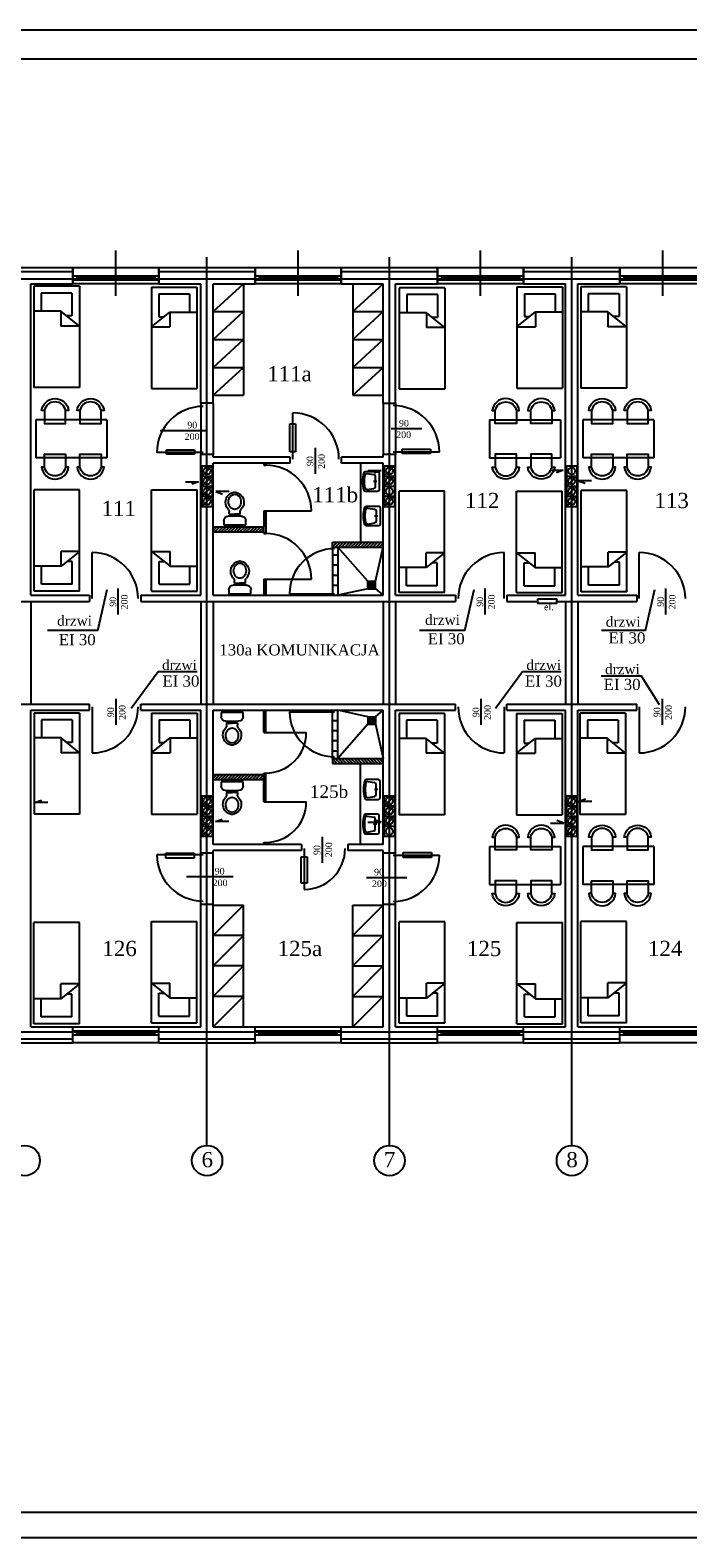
# Model space of a CAD drawing. Extents: x -4334 to 40851, y -15274 to 9778.
# Tile 3 of 15: x 35115 to 36413, y 3455 to 6432. Entities that reach past the tile are written whole.
import ezdxf

# ---------------------------------------------------------------- set-up
doc = ezdxf.new("R2010")
doc.units = 0
doc.header["$LTSCALE"] = 100
doc.header["$MEASUREMENT"] = 0
doc.linetypes.add('ACAD_ISO02W100', pattern=[15, 12, -3])
doc.linetypes.add('ACAD_ISO04W100', pattern=[30.5, 24, -3, 0.5, -3])
doc.layers.get('0').update_dxf_attribs({"color": 251, "linetype": 'CONTINUOUS'})
for name, color, linetype in [('CIENKIE', 251, 'CONTINUOUS'), ('NAPIS', 251, 'CONTINUOUS'), ('OSIE', 251, 'ACAD_ISO04W100'), ('PRZERYW', 251, 'ACAD_ISO02W100'), ('SCIANY', 251, 'CONTINUOUS'), ('urzadzenia', 251, 'CONTINUOUS'), ('URZĄDZENIA', 251, 'CONTINUOUS')]:
    doc.layers.add(name, color=color, linetype=linetype)
doc.styles.add('NEWROMAN', font='TIMES.TTF')

# ---------------------------------------------------------------- blocks, each defined once
blk = doc.blocks.new('R053')
for p, q in [((0, 0.608), (0, 0)), ((0.917, 0.692), (0.083, 0.692)), ((0.095, 0.075), (0.149, 0.421)), ((0.769, 0.492), (0.231, 0.492)), ((0.5, 0.575), (0.5, 0.408)), ((0.905, 0.075), (0.851, 0.421)), ((1, 0), (1, 0.608))]:
    blk.add_line(p, q)
for centre, radius, start, end in [((0.083, 0.608), 0.0833, 90, 180), ((0.083, 0), 0.0833, 180, 254.04705), ((0.177, 0.062), 0.0833, 171.19534, 256.97978), ((0.231, 0.408), 0.0833, 90, 171.19534), ((0.769, 0.408), 0.0833, 8.80466, 90), ((0.823, 0.062), 0.0833, 283.02022, 8.80466), ((0.917, 0.608), 0.0833, 0, 90), ((0.5, 1.458), 1.599, 254.04705, 285.95295), ((0.5, 1.458), 1.516, 256.97978, 283.02022), ((0.917, 0), 0.0833, 285.95295, 0)]:
    blk.add_arc(centre, radius, start, end)
blk = doc.blocks.new('R056')
for p, q in [((-0.332, 0.998), (0.335, 0.998)), ((-0.332, 0.865), (-0.332, 0.998)), ((0.335, 0.998), (0.335, 0.865)), ((0.201, 0.732), (-0.199, 0.732)), ((-0.165, 0.67), (0.001, 0.67)), ((-0.165, 0.67), (-0.165, 0.607)), ((0.168, 0.67), (0.001, 0.67)), ((0.168, 0.67), (0.168, 0.607))]:
    blk.add_line(p, q)
blk.add_lwpolyline([(0.001, 0.067, 0.117514), (0.071, 0.083, 0.104443), (0.135, 0.134, 0.090071), (0.175, 0.207, 0.08201), (0.19, 0.297, 0.08201), (0.175, 0.387, 0.090071), (0.135, 0.459, 0.104443), (0.071, 0.51, 0.117514), (0.001, 0.527, 0.117514), (-0.069, 0.51, 0.104443), (-0.132, 0.459, 0.090071), (-0.172, 0.387, 0.08201), (-0.187, 0.297, 0.08201), (-0.172, 0.207, 0.090071), (-0.132, 0.134, 0.104443), (-0.069, 0.083, 0.117514)], format="xyb", close=True)
for centre, radius, start, end in [((-0.199, 0.865), 0.133, 180, 270), ((0.038, 0.311), 0.315, 138.639, 258.4219), ((-0.299, 0.607), 0.133, 318.639, 0), ((-0.035, 0.311), 0.315, 281.5781, 41.361), ((0.301, 0.607), 0.133, 180, 221.361), ((0.201, 0.865), 0.133, 270, 0), ((0.001, 0.133), 0.133, 258.4219, 281.5781)]:
    blk.add_arc(centre, radius, start, end)

msp = doc.modelspace()

# ---------------------------------------------------------------- hatches: boundary and pattern name
at = {"layer": 'urzadzenia', "ltscale": 3}
h = msp.add_hatch(dxfattribs=at)
h.set_pattern_fill('ANSI31', color=256, scale=35, style=0)
h.paths.add_polyline_path([(35476.2, 5441.1), (35576.2, 5441.1), (35576.2, 5451.1), (35476.2, 5451.1)])
h = msp.add_hatch(dxfattribs=at)
h.set_pattern_fill('ANSI31', color=256, scale=35, style=0)
h.paths.add_polyline_path([(35476.2, 4952.1), (35576.2, 4952.1), (35576.2, 4962.1), (35476.2, 4962.1)])
at = {"layer": 'URZĄDZENIA', "ltscale": 3}
h = msp.add_hatch(dxfattribs=at)
h.set_pattern_fill('ANSI31', color=256, scale=35, style=0)
h.set_pattern_definition([(45, (8993.858, 3683.6705), (-3.0935922, 3.0935922), [])])
h.paths.add_polyline_path([(35712.2, 5421.1), (35712.2, 5411.1), (35812.2, 5411.1), (35812.2, 5421.1)])
h = msp.add_hatch(dxfattribs=at)
h.set_pattern_fill('ANSI31', color=256, scale=35, style=0)
h.set_pattern_definition([(315, (8993.858, 6721.5024), (-3.0935922, -3.0935922), [])])
h.paths.add_polyline_path([(35712.2, 4984.1), (35712.2, 4994.1), (35812.2, 4994.1), (35812.2, 4984.1)])

# ---------------------------------------------------------------- linework, layer by layer
at = {"layer": 'CIENKIE', "ltscale": 3}
for p, q in [((40851, 6432), (32948.9, 6432)), ((40801, 6374.9), (33348.9, 6374.9)), ((35284.2, 5907.6), (35284.2, 5996.9)), ((35644.2, 5907.6), (35644.2, 5996.9)), ((36004.2, 5907.6), (36004.2, 5996.9)), ((36364.2, 5907.6), (36364.2, 5996.9)), ((35009.2, 5955.1), (35199.2, 5955.1)), ((35199.2, 5963.1), (35369.2, 5963.1)), ((35369.2, 5955.1), (35559.2, 5955.1)), ((35559.2, 5963.1), (35729.2, 5963.1)), ((35729.2, 5955.1), (35919.2, 5955.1)), ((35919.2, 5963.1), (36089.2, 5963.1)), ((36089.2, 5955.1), (36279.2, 5955.1)), ((36279.2, 5963.1), (36449.2, 5963.1)), ((35199.2, 5946.9), (35369.2, 5946.9)), ((35199.2, 5938.9), (35369.2, 5938.9)), ((35369.2, 5931.1), (35199.2, 5931.1)), ((35207.2, 5946.9), (35207.2, 5938.9)), ((35207.2, 5942.9), (35361.2, 5942.9)), ((35361.2, 5946.9), (35361.2, 5938.9)), ((35559.2, 5946.9), (35729.2, 5946.9)), ((35559.2, 5938.9), (35729.2, 5938.9)), ((35729.2, 5931.1), (35559.2, 5931.1)), ((35567.2, 5946.9), (35567.2, 5938.9)), ((35567.2, 5942.9), (35721.2, 5942.9)), ((35721.2, 5946.9), (35721.2, 5938.9)), ((35919.2, 5946.9), (36089.2, 5946.9)), ((35919.2, 5938.9), (36089.2, 5938.9)), ((36089.2, 5931.1), (35919.2, 5931.1)), ((35927.2, 5946.9), (35927.2, 5938.9)), ((35927.2, 5942.9), (36081.2, 5942.9)), ((36081.2, 5946.9), (36081.2, 5938.9)), ((36279.2, 5946.9), (36449.2, 5946.9)), ((36279.2, 5938.9), (36449.2, 5938.9)), ((36449.2, 5931.1), (36279.2, 5931.1)), ((36287.2, 5946.9), (36287.2, 5938.9)), ((36287.2, 5942.9), (36441.2, 5942.9)), ((35633.7, 5585), (35633.7, 5676)), ((35371.5, 5641.6), (35461.6, 5641.6)), ((35828.1, 5645.2), (35888.4, 5645.2)), ((35456.4, 5598), (35365.4, 5598)), ((35678.2, 5556), (35678.2, 5607.3)), ((35831.9, 5599.5), (35922.9, 5599.5)), ((35454.2, 5551.6), (35474.2, 5571.6)), ((35814.2, 5551.6), (35834.2, 5571.6)), ((35421.5, 5540.3), (35447.6, 5540.3)), ((35447.6, 5540.3), (35434.2, 5535.4)), ((35454.2, 5531.6), (35474.2, 5551.6)), ((35781.8, 5562.3), (35807.9, 5562.3)), ((35807.9, 5562.3), (35794.5, 5557.4)), ((35814.2, 5531.6), (35834.2, 5551.6)), ((36141.2, 5562.8), (36167.3, 5562.8)), ((36167.3, 5562.8), (36153.9, 5557.9)), ((36174.2, 5531.6), (36194.2, 5551.6)), ((36223.3, 5542.2), (36197.2, 5542.2)), ((36197.2, 5542.2), (36210.6, 5537.3)), ((35454.2, 5511.6), (35474.2, 5531.6)), ((35454.2, 5491.6), (35474.2, 5511.6)), ((35481.7, 5521), (35495.1, 5516)), ((35507.8, 5521), (35481.7, 5521)), ((35814.2, 5491.6), (35834.2, 5511.6)), ((36174.2, 5511.6), (36194.2, 5531.6)), ((36174.2, 5491.6), (36194.2, 5511.6)), ((35237.5, 5309.4), (35237.5, 5400.4)), ((36050.9, 5309.4), (36050.9, 5400.4)), ((36317.5, 5309.4), (36317.5, 5400.4)), ((35289, 5278.4), (35289, 5329.6)), ((36013.5, 5278.4), (36013.5, 5329.6)), ((36370.2, 5278.4), (36370.2, 5329.6)), ((35248.8, 5246.6), (35266.9, 5327.4)), ((35973.3, 5246.6), (35991.4, 5327.4)), ((36330, 5246.6), (36348.1, 5327.4)), ((35248.8, 5246.6), (35149.6, 5246.6)), ((35973.3, 5246.6), (35883.9, 5246.6)), ((36330, 5246.6), (36242.8, 5246.6)), ((35367.6, 5164.9), (35314.3, 5092.5)), ((35444.7, 5164.9), (35367.6, 5164.9)), ((36086.9, 5164.9), (36033.5, 5092.5)), ((36163.2, 5164.9), (36086.9, 5164.9)), ((36321.7, 5156.5), (36242.2, 5156.5)), ((36357.5, 5100), (36321.7, 5156.5)), ((35237.5, 5095.8), (35237.5, 5004.8)), ((35284.7, 5060.4), (35284.7, 5111.6)), ((36005.7, 5060.4), (36005.7, 5111.6)), ((36050.9, 5095.8), (36050.9, 5004.8)), ((36317.5, 5095.8), (36317.5, 5004.8)), ((36363.1, 5060.4), (36363.1, 5111.6)), ((35454.2, 4900.2), (35474.2, 4920.2)), ((35814.2, 4900.2), (35834.2, 4920.2)), ((36174.2, 4900.2), (36194.2, 4920.2)), ((36197.7, 4909.1), (36211.1, 4914.1)), ((35124.2, 4906.9), (35137.6, 4911.8)), ((35150.3, 4906.9), (35124.2, 4906.9)), ((35454.2, 4880.2), (35474.2, 4900.2)), ((35814.2, 4880.2), (35834.2, 4900.2)), ((36174.2, 4880.2), (36194.2, 4900.2)), ((36223.8, 4909.1), (36197.7, 4909.1)), ((35454.2, 4860.2), (35474.2, 4880.2)), ((35454.2, 4840.2), (35474.2, 4860.2)), ((35481.1, 4869.1), (35494.5, 4874)), ((35507.2, 4869.1), (35481.1, 4869.1)), ((35781.8, 4868), (35807.9, 4868)), ((35807.9, 4868), (35794.5, 4872.9)), ((35814.2, 4860.2), (35834.2, 4880.2)), ((36142.4, 4866.4), (36168.5, 4866.4)), ((36168.5, 4866.4), (36155.1, 4871.4)), ((36174.2, 4860.2), (36194.2, 4880.2)), ((36174.2, 4840.2), (36194.2, 4860.2)), ((35692, 4788), (35692, 4839.3)), ((35456.5, 4803.3), (35365.5, 4803.3)), ((35656, 4816.2), (35656, 4735.2)), ((35831.9, 4802.6), (35922.9, 4802.6)), ((35423.7, 4760.7), (35515.6, 4760.7)), ((35779, 4759), (35858.8, 4759)), ((35009.2, 4440.1), (35199.2, 4440.1)), ((35199.2, 4464.1), (35369.2, 4464.1)), ((35199.2, 4456.2), (35369.2, 4456.2)), ((35199.2, 4448.2), (35369.2, 4448.2)), ((35207.2, 4448.2), (35207.2, 4456.2)), ((35207.2, 4452.2), (35361.2, 4452.2)), ((35361.2, 4448.2), (35361.2, 4456.2)), ((35369.2, 4440.1), (35559.2, 4440.1)), ((35559.2, 4464.1), (35729.2, 4464.1)), ((35559.2, 4456.2), (35729.2, 4456.2)), ((35559.2, 4448.2), (35729.2, 4448.2)), ((35567.2, 4448.2), (35567.2, 4456.2)), ((35567.2, 4452.2), (35721.2, 4452.2)), ((35721.2, 4448.2), (35721.2, 4456.2)), ((35729.2, 4440.1), (35919.2, 4440.1)), ((35919.2, 4464.1), (36089.2, 4464.1)), ((35919.2, 4456.2), (36089.2, 4456.2)), ((35919.2, 4448.2), (36089.2, 4448.2)), ((35927.2, 4448.2), (35927.2, 4456.2)), ((35927.2, 4452.2), (36081.2, 4452.2)), ((36081.2, 4448.2), (36081.2, 4456.2)), ((36089.2, 4440.1), (36279.2, 4440.1)), ((36279.2, 4464.1), (36449.2, 4464.1)), ((36279.2, 4456.2), (36449.2, 4456.2)), ((36279.2, 4448.2), (36449.2, 4448.2)), ((36287.2, 4448.2), (36287.2, 4456.2)), ((36287.2, 4452.2), (36441.2, 4452.2)), ((35369.2, 4432.1), (35199.2, 4432.1)), ((35729.2, 4432.1), (35559.2, 4432.1)), ((36089.2, 4432.1), (35919.2, 4432.1)), ((36449.2, 4432.1), (36279.2, 4432.1)), ((40801, 3504.9), (33348.9, 3504.9)), ((40851, 3454.9), (32948.9, 3454.9)), ((40851, 3454.9), (32948.9, 3454.9))]:
    msp.add_line(p, q, dxfattribs=at)
at = {"layer": 'CIENKIE'}
msp.add_lwpolyline([(36117.5, 5309.3), (36154, 5309.3), (36154, 5299.8), (36117.5, 5299.8)], close=True, dxfattribs=at)
for centre in [(35464.2, 5561.6), (35824.2, 5561.6), (35464.2, 5541.6), (35824.2, 5541.6), (35464.2, 5521.6), (35464.2, 5501.6), (35824.2, 5521.6), (35824.2, 5501.6), (35464.2, 4910.2), (35824.2, 4910.2), (36184.2, 4910.2), (35464.2, 4890.2), (35824.2, 4890.2), (36184.2, 4890.2), (35464.2, 4870.2), (35464.2, 4850.2), (35824.2, 4870.2), (35824.2, 4850.2), (36184.2, 4870.2), (36184.2, 4850.2)]:
    msp.add_circle(centre, 7, dxfattribs=at)
at = {"layer": 'CIENKIE', "ltscale": 2}
for centre in [(36184.2, 5561.6), (36184.2, 5541.6), (36184.2, 5521.6), (36184.2, 5501.6)]:
    msp.add_circle(centre, 7, dxfattribs=at)
at = {"layer": 'CIENKIE', "ltscale": 3}
for centre in [(35104.5, 4199.9), (35464.5, 4199.9), (35824.5, 4199.9), (36184.5, 4199.9)]:
    msp.add_circle(centre, 30, dxfattribs=at)
for centre, radius, start, end in [((35456.4, 5598), 91, 90, 180), ((35831.9, 5599.5), 91, 0, 90), ((35633.7, 5585), 91, 0, 90), ((35237.5, 5309.4), 91, 360, 90), ((36050.9, 5309.4), 91, 90, 180), ((36317.5, 5309.4), 91, 360, 90), ((35237.5, 5095.8), 91, 270, 0), ((36050.9, 5095.8), 91, 180, 270), ((36317.5, 5095.8), 91, 270, 0), ((35456.5, 4803.3), 91, 180, 270), ((35656, 4816.2), 81, 270, 0), ((35831.9, 4802.6), 91, 270, 0)]:
    msp.add_arc(centre, radius, start, end, dxfattribs=at)
at = {"layer": 'OSIE', "ltscale": 3}
for p, q in [((35464.2, 4229.9), (35464.2, 5983.6)), ((35824.2, 4229.9), (35824.2, 5983.6)), ((36184.2, 4229.9), (36184.2, 5983.6)), ((33664.2, 5941.1), (39573.4, 5941.1)), ((33625.2, 4454.1), (39571.7, 4454.1))]:
    msp.add_line(p, q, dxfattribs=at)
at = {"layer": 'PRZERYW', "ltscale": 3}
for p, q in [((35452.1, 5695.1), (35452.1, 5594.1)), ((35476.1, 5695.1), (35476.1, 5594.1)), ((35812.2, 5695.1), (35812.2, 5594.1)), ((35836.2, 5695.1), (35836.2, 5594.1)), ((35116.2, 5304.1), (35116.2, 5101.1)), ((35452.2, 5304.1), (35452.2, 5101.1)), ((35476.2, 5304.1), (35476.2, 5101.1)), ((35812.2, 5304.1), (35812.2, 5101.1)), ((35836.2, 5304.1), (35836.2, 5101.1)), ((36172.2, 5304.1), (36172.2, 5101.1)), ((36196.2, 5304.1), (36196.2, 5101.1)), ((35452.2, 4706.1), (35452.2, 4807.1)), ((35476.2, 4706.1), (35476.2, 4807.1)), ((35812.2, 4706.1), (35812.2, 4807.1)), ((35836.2, 4706.1), (35836.2, 4807.1))]:
    msp.add_line(p, q, dxfattribs=at)
at = {"layer": 'PRZERYW'}
for points in [[(35628, 5654.5), (35638.9, 5654.5), (35638.9, 5599.1), (35628, 5599.1)], [(35384, 5603.1), (35439.6, 5603.1), (35439.6, 5594.5), (35384, 5594.5)], [(35849.8, 5604.9), (35905.4, 5604.9), (35905.4, 5596.3), (35849.8, 5596.3)], [(35382.9, 4807), (35439.2, 4807), (35439.2, 4796.9), (35382.9, 4796.9)], [(35650.3, 4799.8), (35661.8, 4799.8), (35661.8, 4747.8), (35650.3, 4747.8)], [(35851.2, 4808.4), (35907.6, 4808.4), (35907.6, 4798.3), (35851.2, 4798.3)]]:
    msp.add_lwpolyline(points, close=True, dxfattribs=at)
at = {"layer": 'SCIANY', "ltscale": 3}
for p, q in [((35009.2, 5963.1), (35199.2, 5963.1)), ((35199.2, 5963.1), (35199.2, 5931.1)), ((35199.2, 5931.1), (35199.2, 5963.1)), ((35369.2, 5963.1), (35559.2, 5963.1)), ((35369.2, 5963.1), (35369.2, 5931.1)), ((35369.2, 5931.1), (35369.2, 5963.1)), ((35559.2, 5931.1), (35559.2, 5963.1)), ((35559.2, 5963.1), (35559.2, 5931.1)), ((35729.2, 5963.1), (35919.2, 5963.1)), ((35729.2, 5931.1), (35729.2, 5963.1)), ((35729.2, 5963.1), (35729.2, 5931.1)), ((35919.2, 5963.1), (35919.2, 5931.1)), ((35919.2, 5931.1), (35919.2, 5963.1)), ((36089.2, 5963.1), (36279.2, 5963.1)), ((36089.2, 5963.1), (36089.2, 5931.1)), ((36089.2, 5931.1), (36089.2, 5963.1)), ((36279.2, 5931.1), (36279.2, 5963.1)), ((36279.2, 5963.1), (36279.2, 5931.1)), ((35116.2, 5931.1), (35199.2, 5931.1)), ((35369.2, 5931.1), (35452.2, 5931.1)), ((35476.2, 5931.1), (35559.2, 5931.1)), ((35729.2, 5931.1), (35812.2, 5931.1)), ((35836.2, 5931.1), (35919.2, 5931.1)), ((36089.2, 5931.1), (36172.2, 5931.1)), ((36196.2, 5931.1), (36279.2, 5931.1)), ((35476.2, 5695.1), (35452.2, 5695.1)), ((35812.2, 5695.1), (35836.2, 5695.1)), ((35476.2, 5594.1), (35452.2, 5594.1)), ((35628.5, 5589.1), (35476.2, 5589.1)), ((35628.5, 5577.1), (35476.2, 5577.1)), ((35628.5, 5577.1), (35628.5, 5589.1)), ((35729.5, 5577.1), (35729.5, 5589.1)), ((35812.2, 5589.1), (35729.5, 5589.1)), ((35812.2, 5577.1), (35729.5, 5577.1)), ((35836.2, 5594.1), (35812.2, 5594.1)), ((35476.2, 5451.1), (35576.2, 5451.1)), ((35476.2, 5441.1), (35576.2, 5441.1)), ((35712.2, 5421.1), (35812.2, 5421.1)), ((35712.2, 5411.1), (35812.2, 5411.1)), ((35080.2, 5304.1), (35232.5, 5304.1)), ((35116.2, 5316.1), (35232.5, 5316.1)), ((35232.5, 5316.1), (35232.5, 5304.1)), ((35333.5, 5316.1), (35333.5, 5304.1)), ((35333.5, 5316.1), (35452.2, 5316.1)), ((35333.5, 5304.1), (35954.9, 5304.1)), ((35476.2, 5316.1), (35812.2, 5316.1)), ((35836.2, 5316.1), (35954.9, 5316.1)), ((35954.9, 5316.1), (35954.9, 5304.1)), ((36055.9, 5316.1), (36055.9, 5304.1)), ((36055.9, 5316.1), (36172.2, 5316.1)), ((36055.9, 5304.1), (36117.5, 5304.1)), ((36154, 5304.1), (36312.5, 5304.1)), ((36196.2, 5316.1), (36312.5, 5316.1)), ((36312.5, 5316.1), (36312.5, 5304.1)), ((34985.5, 5101.1), (35232.5, 5101.1)), ((35232.5, 5089.1), (35232.5, 5101.1)), ((35333.5, 5089.1), (35333.5, 5101.1)), ((35333.5, 5101.1), (35954.9, 5101.1)), ((35954.9, 5089.1), (35954.9, 5101.1)), ((36055.9, 5089.1), (36055.9, 5101.1)), ((36055.9, 5101.1), (36312.5, 5101.1)), ((36312.5, 5089.1), (36312.5, 5101.1)), ((35116.2, 5089.1), (35232.5, 5089.1)), ((35333.5, 5089.1), (35452.2, 5089.1)), ((35476.2, 5089.1), (35812.2, 5089.1)), ((35836.2, 5089.1), (35954.9, 5089.1)), ((36055.9, 5089.1), (36172.2, 5089.1)), ((36196.2, 5089.1), (36312.5, 5089.1)), ((35712.2, 4994.1), (35812.2, 4994.1)), ((35712.2, 4984.1), (35812.2, 4984.1)), ((35476.2, 4962.1), (35576.2, 4962.1)), ((35476.2, 4952.1), (35576.2, 4952.1)), ((35651, 4824.1), (35476.2, 4824.1)), ((35651, 4824.1), (35651, 4812.1)), ((35742, 4824.1), (35742, 4812.1)), ((35812.2, 4824.1), (35742, 4824.1)), ((35476.2, 4807.1), (35452.2, 4807.1)), ((35651, 4812.1), (35476.2, 4812.1)), ((35812.2, 4812.1), (35742, 4812.1)), ((35836.2, 4807.1), (35812.2, 4807.1)), ((35452.2, 4706.1), (35476.2, 4706.1)), ((35812.2, 4706.1), (35836.2, 4706.1)), ((35116.2, 4464.1), (35199.2, 4464.1)), ((35199.2, 4432.1), (35199.2, 4464.1)), ((35369.2, 4464.1), (35452.2, 4464.1)), ((35369.2, 4432.1), (35369.2, 4464.1)), ((35476.2, 4464.1), (35559.2, 4464.1)), ((35559.2, 4432.1), (35559.2, 4464.1)), ((35729.2, 4464.1), (35812.2, 4464.1)), ((35729.2, 4432.1), (35729.2, 4464.1)), ((35836.2, 4464.1), (35919.2, 4464.1)), ((35919.2, 4432.1), (35919.2, 4464.1)), ((36089.2, 4464.1), (36172.2, 4464.1)), ((36089.2, 4432.1), (36089.2, 4464.1)), ((36196.2, 4464.1), (36279.2, 4464.1)), ((36279.2, 4432.1), (36279.2, 4464.1)), ((35009.2, 4432.1), (35199.2, 4432.1)), ((35369.2, 4432.1), (35559.2, 4432.1)), ((35729.2, 4432.1), (35919.2, 4432.1)), ((36089.2, 4432.1), (36279.2, 4432.1))]:
    msp.add_line(p, q, dxfattribs=at)
at = {"layer": 'SCIANY'}
for p, q in [((35116.2, 5316.1), (35116.2, 5931.1)), ((35452.2, 5695.1), (35452.2, 5931.1)), ((35476.2, 5695.1), (35476.2, 5931.1)), ((35812.2, 5695.1), (35812.2, 5931.1)), ((35836.2, 5695.1), (35836.2, 5931.1)), ((36172.2, 5316.1), (36172.2, 5931.1)), ((36196.2, 5316.1), (36196.2, 5931.1)), ((35452.2, 5316.1), (35452.2, 5594.1)), ((35476.2, 5589.1), (35476.2, 5594.1)), ((35476.2, 5316.1), (35476.2, 5577.1)), ((35812.2, 5589.1), (35812.2, 5594.1)), ((35812.2, 5316.1), (35812.2, 5577.1)), ((35836.2, 5316.1), (35836.2, 5594.1)), ((35576.2, 5441.1), (35576.2, 5451.1)), ((35712.2, 5411.1), (35712.2, 5421.1)), ((35116.2, 4464.1), (35116.2, 5089.1)), ((35452.2, 4807.1), (35452.2, 5089.1)), ((35476.2, 4824.1), (35476.2, 5089.1)), ((35812.2, 4824.1), (35812.2, 5089.1)), ((35836.2, 4807.1), (35836.2, 5089.1)), ((36172.2, 4464.1), (36172.2, 5089.1)), ((36196.2, 4464.1), (36196.2, 5089.1)), ((35712.2, 4994.1), (35712.2, 4984.1)), ((35576.2, 4952.1), (35576.2, 4962.1)), ((35476.2, 4807.1), (35476.2, 4812.1)), ((35812.2, 4807.1), (35812.2, 4812.1)), ((35452.2, 4464.1), (35452.2, 4706.1)), ((35476.2, 4464.1), (35476.2, 4706.1)), ((35812.2, 4464.1), (35812.2, 4711.1)), ((35836.2, 4464.1), (35836.2, 4711.1))]:
    msp.add_line(p, q, dxfattribs=at)
at = {"layer": 'urzadzenia'}
for p, q in [((35122.3, 5926.2), (35122.3, 5726.2)), ((35212.3, 5926.2), (35212.3, 5726.2)), ((35354.5, 5924.6), (35354.5, 5724.6)), ((35444.5, 5924.6), (35444.5, 5724.6)), ((35536.2, 5931.1), (35536.2, 5711.1)), ((35752.2, 5931.1), (35752.2, 5711.1)), ((36076.1, 5924.9), (36076.1, 5724.9)), ((36166.1, 5924.9), (36166.1, 5724.9)), ((36202.3, 5924.9), (36202.3, 5724.9)), ((36292.3, 5924.9), (36292.3, 5724.9)), ((35136.9, 5912.7), (35136.9, 5877)), ((35197.6, 5912.7), (35197.6, 5867.7)), ((35197.6, 5912.7), (35197.6, 5867.7)), ((35369.1, 5911.1), (35369.1, 5866.1)), ((35369.1, 5911.1), (35369.1, 5866.1)), ((35429.8, 5911.1), (35429.8, 5875.4)), ((35843.9, 5923.3), (35843.9, 5723.3)), ((35858.6, 5909.8), (35858.6, 5874.1)), ((35919.3, 5909.8), (35919.3, 5864.8)), ((35919.3, 5909.8), (35919.3, 5864.8)), ((35933.9, 5923.3), (35933.9, 5723.3)), ((36090.7, 5911.4), (36090.7, 5866.4)), ((36090.7, 5911.4), (36090.7, 5866.4)), ((36151.4, 5911.4), (36151.4, 5875.7)), ((36216.9, 5911.4), (36216.9, 5875.7)), ((36277.6, 5911.4), (36277.6, 5866.4)), ((36277.6, 5911.4), (36277.6, 5866.4)), ((35454.2, 5571.6), (35474.2, 5571.6)), ((35576.2, 5576.1), (35576.2, 5573.1)), ((35580.2, 5576.1), (35580.2, 5573.1)), ((35767.2, 5577.1), (35767.2, 5421.1)), ((35814.2, 5571.6), (35834.2, 5571.6)), ((35454.2, 5551.6), (35474.2, 5551.6)), ((35814.2, 5551.6), (35834.2, 5551.6)), ((35122.9, 5324.2), (35122.9, 5524.2)), ((35212.9, 5324.2), (35212.9, 5524.2)), ((35355, 5324.2), (35355, 5524.2)), ((35445, 5324.2), (35445, 5524.2)), ((35454.2, 5531.6), (35474.2, 5531.6)), ((35454.2, 5511.6), (35474.2, 5511.6)), ((35814.2, 5531.6), (35834.2, 5531.6)), ((35814.2, 5511.6), (35834.2, 5511.6)), ((35843.3, 5321.5), (35843.3, 5521.5)), ((35933.3, 5321.5), (35933.3, 5521.5)), ((36075.5, 5321.5), (36075.5, 5521.5)), ((36165.5, 5321.5), (36165.5, 5521.5)), ((36202.9, 5322.8), (36202.9, 5522.8)), ((36292.9, 5322.8), (36292.9, 5522.8)), ((35454.2, 5491.6), (35474.2, 5491.6)), ((35576.2, 5483.1), (35576.2, 5451.1)), ((35580.2, 5483.1), (35580.2, 5438.1)), ((35814.2, 5491.6), (35834.2, 5491.6)), ((35576.2, 5441.1), (35576.2, 5438.1)), ((35137.5, 5337.7), (35137.5, 5373.4)), ((35198.2, 5337.7), (35198.2, 5382.7)), ((35198.2, 5337.7), (35198.2, 5382.7)), ((35369.7, 5337.7), (35369.7, 5382.7)), ((35369.7, 5337.7), (35369.7, 5382.7)), ((35430.4, 5337.7), (35430.4, 5373.4)), ((35858, 5335), (35858, 5370.7)), ((35918.7, 5335), (35918.7, 5380.1)), ((35918.7, 5335), (35918.7, 5380.1)), ((36090.2, 5335), (36090.2, 5380.1)), ((36150.9, 5335), (36150.9, 5370.7)), ((36217.5, 5336.3), (36217.5, 5372)), ((36278.2, 5336.3), (36278.2, 5381.4)), ((35576.2, 5348.1), (35576.2, 5316.1)), ((35580.2, 5348.1), (35580.2, 5316.1)), ((35122.9, 5083.6), (35122.9, 4883.6)), ((35137.5, 5070.1), (35137.5, 5034.4)), ((35198.2, 5070.1), (35198.2, 5025.1)), ((35212.9, 5083.6), (35212.9, 4883.6)), ((35355, 5083.6), (35355, 4883.6)), ((35369.7, 5070.1), (35369.7, 5025.1)), ((35369.7, 5070.1), (35369.7, 5025.1)), ((35430.4, 5070.1), (35430.4, 5034.4)), ((35445, 5083.6), (35445, 4883.6)), ((35576.2, 5045.1), (35576.2, 5089.1)), ((35580.2, 5045.1), (35580.2, 5089.1)), ((35843.3, 5082.7), (35843.3, 4882.7)), ((35858, 5069.2), (35858, 5033.5)), ((35918.7, 5069.2), (35918.7, 5024.1)), ((35918.7, 5069.2), (35918.7, 5024.1)), ((35933.3, 5082.7), (35933.3, 4882.7)), ((36075.5, 5082.7), (36075.5, 4882.7)), ((36090.2, 5069.2), (36090.2, 5024.1)), ((36150.9, 5069.2), (36150.9, 5033.5)), ((36165.5, 5082.7), (36165.5, 4882.7)), ((36200.5, 5083.2), (36200.5, 4883.2)), ((36215.2, 5069.6), (36215.2, 5033.9)), ((36275.9, 5069.6), (36275.9, 5024.6)), ((36290.5, 5083.2), (36290.5, 4883.2)), ((35767.2, 4824.1), (35767.2, 4984.1)), ((35576.2, 4962.1), (35576.2, 4965.1)), ((35576.2, 4908.1), (35576.2, 4952.1)), ((35580.2, 4908.1), (35580.2, 4965.1)), ((35454.2, 4920.2), (35474.2, 4920.2)), ((35814.2, 4920.2), (35834.2, 4920.2)), ((36174.2, 4920.2), (36194.2, 4920.2)), ((35454.2, 4900.2), (35474.2, 4900.2)), ((35814.2, 4900.2), (35834.2, 4900.2)), ((36174.2, 4900.2), (36194.2, 4900.2)), ((35454.2, 4880.2), (35474.2, 4880.2)), ((35454.2, 4860.2), (35474.2, 4860.2)), ((35814.2, 4880.2), (35834.2, 4880.2)), ((35814.2, 4860.2), (35834.2, 4860.2)), ((36174.2, 4880.2), (36194.2, 4880.2)), ((36174.2, 4860.2), (36194.2, 4860.2)), ((35454.2, 4840.2), (35474.2, 4840.2)), ((35576.2, 4824.1), (35576.2, 4828.1)), ((35580.2, 4824.1), (35580.2, 4828.1)), ((35814.2, 4840.2), (35834.2, 4840.2)), ((36174.2, 4840.2), (36194.2, 4840.2)), ((35536.2, 4464.1), (35536.2, 4704.1)), ((35752.2, 4464.1), (35752.2, 4704.1)), ((35122.3, 4470.1), (35122.3, 4670.1)), ((35212.3, 4470.1), (35212.3, 4670.1)), ((35354.5, 4471.7), (35354.5, 4671.7)), ((35444.5, 4471.7), (35444.5, 4671.7)), ((35843.9, 4471.5), (35843.9, 4671.5)), ((35933.9, 4471.5), (35933.9, 4671.5)), ((36076.1, 4469.9), (36076.1, 4669.9)), ((36166.1, 4469.9), (36166.1, 4669.9)), ((36202.3, 4472.1), (36202.3, 4672.1)), ((36292.3, 4472.1), (36292.3, 4672.1)), ((35197.6, 4483.6), (35197.6, 4528.7)), ((35197.6, 4483.6), (35197.6, 4528.7)), ((35369.1, 4485.2), (35369.1, 4530.3)), ((35369.1, 4485.2), (35369.1, 4530.3)), ((35919.3, 4485.1), (35919.3, 4530.1)), ((35919.3, 4485.1), (35919.3, 4530.1)), ((36090.7, 4483.5), (36090.7, 4528.5)), ((36090.7, 4483.5), (36090.7, 4528.5)), ((36277.6, 4485.6), (36277.6, 4530.7)), ((36277.6, 4485.6), (36277.6, 4530.7)), ((35136.9, 4483.6), (35136.9, 4519.3)), ((35429.8, 4485.2), (35429.8, 4520.9)), ((35858.6, 4485.1), (35858.6, 4520.8)), ((36151.4, 4483.5), (36151.4, 4519.2)), ((36216.9, 4485.6), (36216.9, 4521.3))]:
    msp.add_line(p, q, dxfattribs=at)
at = {"layer": 'urzadzenia', "ltscale": 3}
for p, q in [((35212.3, 5926.2), (35122.3, 5926.2)), ((35354.5, 5924.6), (35444.5, 5924.6)), ((35476.2, 5876.1), (35536.2, 5931.1)), ((35752.2, 5876.1), (35812.2, 5931.1)), ((36076.1, 5924.9), (36166.1, 5924.9)), ((36292.3, 5924.9), (36202.3, 5924.9)), ((35197.6, 5912.7), (35136.9, 5912.7)), ((35369.1, 5911.1), (35429.8, 5911.1)), ((35933.9, 5923.3), (35843.9, 5923.3)), ((35919.3, 5909.8), (35858.6, 5909.8)), ((36090.7, 5911.4), (36151.4, 5911.4)), ((36277.6, 5911.4), (36216.9, 5911.4)), ((35175.7, 5877), (35122.3, 5877)), ((35175.7, 5877), (35175.7, 5847.6)), ((35212.3, 5847.6), (35175.7, 5877)), ((35197.6, 5867.7), (35187.3, 5867.7)), ((35354.5, 5845.9), (35391.1, 5875.4)), ((35369.1, 5866.1), (35379.5, 5866.1)), ((35391.1, 5875.4), (35391.1, 5845.9)), ((35391.1, 5875.4), (35444.5, 5875.4)), ((35476.2, 5821.1), (35536.2, 5876.1)), ((35476.2, 5876.1), (35536.2, 5876.1)), ((35752.2, 5821.1), (35812.2, 5876.1)), ((35752.2, 5876.1), (35812.2, 5876.1)), ((35897.3, 5874.1), (35843.9, 5874.1)), ((35897.3, 5874.1), (35897.3, 5844.7)), ((35933.9, 5844.7), (35897.3, 5874.1)), ((36076.1, 5846.3), (36112.7, 5875.7)), ((36090.7, 5866.4), (36101.1, 5866.4)), ((36112.7, 5875.7), (36112.7, 5846.3)), ((36112.7, 5875.7), (36166.1, 5875.7)), ((36255.7, 5875.7), (36202.3, 5875.7)), ((36292.3, 5846.3), (36255.7, 5875.7)), ((36255.7, 5875.7), (36255.7, 5846.3)), ((36277.6, 5866.4), (36267.3, 5866.4)), ((35212.3, 5847.6), (35175.7, 5847.6)), ((35354.5, 5845.9), (35391.1, 5845.9)), ((35933.9, 5844.7), (35897.3, 5844.7)), ((35919.3, 5864.8), (35908.9, 5864.8)), ((36076.1, 5846.3), (36112.7, 5846.3)), ((36292.3, 5846.3), (36255.7, 5846.3)), ((35476.2, 5766.1), (35536.2, 5821.1)), ((35476.2, 5821.1), (35536.2, 5821.1)), ((35752.2, 5766.1), (35812.2, 5821.1)), ((35752.2, 5821.1), (35812.2, 5821.1)), ((35476.2, 5711.1), (35536.2, 5766.1)), ((35476.2, 5766.1), (35536.2, 5766.1)), ((35752.2, 5711.1), (35812.2, 5766.1)), ((35752.2, 5766.1), (35812.2, 5766.1)), ((35212.3, 5726.2), (35122.3, 5726.2)), ((35354.5, 5724.6), (35444.5, 5724.6)), ((35933.9, 5723.3), (35843.9, 5723.3)), ((36076.1, 5724.9), (36166.1, 5724.9)), ((36292.3, 5724.9), (36202.3, 5724.9)), ((35476.2, 5711.1), (35536.2, 5711.1)), ((35752.2, 5711.1), (35812.2, 5711.1)), ((35266.3, 5662.4), (35126.3, 5662.4)), ((35126.3, 5662.4), (35126.3, 5587.4)), ((35266.3, 5662.4), (35266.3, 5587.4)), ((36022.1, 5662.4), (36162.1, 5662.4)), ((36022.1, 5662.4), (36022.1, 5587.4)), ((36162.1, 5662.4), (36162.1, 5587.4)), ((36346.3, 5662.4), (36206.3, 5662.4)), ((36206.3, 5662.4), (36206.3, 5587.4)), ((36346.3, 5662.4), (36346.3, 5587.4)), ((35266.3, 5587.4), (35126.3, 5587.4)), ((35454.2, 5571.6), (35454.2, 5491.6)), ((35474.2, 5571.6), (35474.2, 5491.6)), ((35576.2, 5573.1), (35580.2, 5573.1)), ((35814.2, 5571.6), (35814.2, 5491.6)), ((35834.2, 5571.6), (35834.2, 5491.6)), ((36022.1, 5587.4), (36162.1, 5587.4)), ((36174.2, 5571.6), (36174.2, 5491.6)), ((36194.2, 5571.6), (36194.2, 5491.6)), ((36346.3, 5587.4), (36206.3, 5587.4)), ((35212.9, 5524.2), (35122.9, 5524.2)), ((35355, 5524.2), (35445, 5524.2)), ((35933.3, 5521.5), (35843.3, 5521.5)), ((36075.5, 5521.5), (36165.5, 5521.5)), ((36292.9, 5522.8), (36202.9, 5522.8)), ((35576.2, 5483.1), (35580.2, 5483.1)), ((35580.2, 5483.1), (35670.2, 5483.1)), ((35576.2, 5438.1), (35580.2, 5438.1)), ((35176.3, 5373.4), (35176.3, 5402.8)), ((35212.9, 5402.8), (35176.3, 5373.4)), ((35212.9, 5402.8), (35176.3, 5402.8)), ((35355, 5402.8), (35391.6, 5373.4)), ((35355, 5402.8), (35391.6, 5402.8)), ((35391.6, 5373.4), (35391.6, 5402.8)), ((35712.2, 5396.1), (35722.2, 5396.1)), ((35896.8, 5370.7), (35896.8, 5400.2)), ((35933.3, 5400.2), (35896.8, 5370.7)), ((35933.3, 5400.2), (35896.8, 5400.2)), ((36075.5, 5400.2), (36112.1, 5370.7)), ((36075.5, 5400.2), (36112.1, 5400.2)), ((36112.1, 5370.7), (36112.1, 5400.2)), ((36292.9, 5401.5), (36256.3, 5372)), ((36256.3, 5372), (36256.3, 5401.5)), ((36292.9, 5401.5), (36256.3, 5401.5)), ((35176.3, 5373.4), (35122.9, 5373.4)), ((35198.2, 5382.7), (35187.9, 5382.7)), ((35369.7, 5382.7), (35380, 5382.7)), ((35391.6, 5373.4), (35445, 5373.4)), ((35712.2, 5376.1), (35722.2, 5376.1)), ((35896.8, 5370.7), (35843.3, 5370.7)), ((35918.7, 5380.1), (35908.4, 5380.1)), ((36090.2, 5380.1), (36100.5, 5380.1)), ((36112.1, 5370.7), (36165.5, 5370.7)), ((36256.3, 5372), (36202.9, 5372)), ((36278.2, 5381.4), (36267.9, 5381.4)), ((35198.2, 5337.7), (35137.5, 5337.7)), ((35369.7, 5337.7), (35430.4, 5337.7)), ((35576.2, 5348.1), (35580.2, 5348.1)), ((35580.2, 5348.1), (35670.2, 5348.1)), ((35712.2, 5356.1), (35722.2, 5356.1)), ((35712.2, 5336.1), (35722.2, 5336.1)), ((35782, 5328.8), (35782, 5343.8)), ((35782, 5343.8), (35797, 5343.8)), ((35782, 5340.8), (35797, 5340.8)), ((35782, 5337.8), (35797, 5337.8)), ((35782, 5334.8), (35797, 5334.8)), ((35782, 5331.8), (35797, 5331.8)), ((35797, 5328.8), (35797, 5343.8)), ((35918.7, 5335), (35858, 5335)), ((36090.2, 5335), (36150.9, 5335)), ((36278.2, 5336.3), (36217.5, 5336.3)), ((35212.9, 5324.2), (35122.9, 5324.2)), ((35355, 5324.2), (35445, 5324.2)), ((35627.2, 5319.1), (35716.2, 5319.1)), ((35782, 5328.8), (35797, 5328.8)), ((35933.3, 5321.5), (35843.3, 5321.5)), ((36075.5, 5321.5), (36165.5, 5321.5)), ((36292.9, 5322.8), (36202.9, 5322.8)), ((35212.9, 5083.6), (35122.9, 5083.6)), ((35198.2, 5070.1), (35137.5, 5070.1)), ((35355, 5083.6), (35445, 5083.6)), ((35369.7, 5070.1), (35430.4, 5070.1)), ((35627.2, 5086.1), (35716.2, 5086.1)), ((35712.2, 5069.1), (35722.2, 5069.1)), ((35782, 5076.3), (35797, 5076.3)), ((35782, 5076.3), (35782, 5061.3)), ((35782, 5073.3), (35797, 5073.3)), ((35782, 5070.3), (35797, 5070.3)), ((35782, 5067.3), (35797, 5067.3)), ((35782, 5064.3), (35797, 5064.3)), ((35782, 5061.3), (35797, 5061.3)), ((35797, 5076.3), (35797, 5061.3)), ((35933.3, 5082.7), (35843.3, 5082.7)), ((35918.7, 5069.2), (35858, 5069.2)), ((36075.5, 5082.7), (36165.5, 5082.7)), ((36090.2, 5069.2), (36150.9, 5069.2)), ((36290.5, 5083.2), (36200.5, 5083.2)), ((36275.9, 5069.6), (36215.2, 5069.6)), ((35176.3, 5034.4), (35122.9, 5034.4)), ((35176.3, 5034.4), (35176.3, 5004.9)), ((35212.9, 5004.9), (35176.3, 5034.4)), ((35355, 5004.9), (35391.6, 5034.4)), ((35391.6, 5034.4), (35445, 5034.4)), ((35391.6, 5034.4), (35391.6, 5004.9)), ((35576.2, 5045.1), (35660.2, 5045.1)), ((35576.2, 5045.1), (35580.2, 5045.1)), ((35712.2, 5049.1), (35722.2, 5049.1)), ((35896.8, 5033.5), (35843.3, 5033.5)), ((35933.3, 5004), (35896.8, 5033.5)), ((35896.8, 5033.5), (35896.8, 5004)), ((36075.5, 5004), (36112.1, 5033.5)), ((36112.1, 5033.5), (36165.5, 5033.5)), ((36112.1, 5033.5), (36112.1, 5004)), ((36254, 5033.9), (36200.5, 5033.9)), ((36254, 5033.9), (36254, 5004.5)), ((36290.5, 5004.5), (36254, 5033.9)), ((35212.9, 5004.9), (35176.3, 5004.9)), ((35198.2, 5025.1), (35187.9, 5025.1)), ((35355, 5004.9), (35391.6, 5004.9)), ((35369.7, 5025.1), (35380, 5025.1)), ((35712.2, 5029.1), (35722.2, 5029.1)), ((35712.2, 5009.1), (35722.2, 5009.1)), ((35933.3, 5004), (35896.8, 5004)), ((35918.7, 5024.1), (35908.4, 5024.1)), ((36075.5, 5004), (36112.1, 5004)), ((36090.2, 5024.1), (36100.5, 5024.1)), ((36290.5, 5004.5), (36254, 5004.5)), ((36275.9, 5024.6), (36265.6, 5024.6)), ((35576.2, 4965.1), (35580.2, 4965.1)), ((35454.2, 4920.2), (35454.2, 4840.2)), ((35474.2, 4920.2), (35474.2, 4840.2)), ((35814.2, 4920.2), (35814.2, 4840.2)), ((35834.2, 4920.2), (35834.2, 4840.2)), ((36174.2, 4920.2), (36174.2, 4840.2)), ((36194.2, 4920.2), (36194.2, 4840.2)), ((35212.9, 4883.6), (35122.9, 4883.6)), ((35355, 4883.6), (35445, 4883.6)), ((35576.2, 4908.1), (35660.2, 4908.1)), ((35576.2, 4908.1), (35580.2, 4908.1)), ((35933.3, 4882.7), (35843.3, 4882.7)), ((36075.5, 4882.7), (36165.5, 4882.7)), ((36290.5, 4883.2), (36200.5, 4883.2)), ((35576.2, 4828.1), (35580.2, 4828.1)), ((36022.1, 4820.2), (36022.1, 4745.2)), ((36022.1, 4820.2), (36162.1, 4820.2)), ((36162.1, 4820.2), (36162.1, 4745.2)), ((36206.3, 4820.2), (36206.3, 4745.2)), ((36346.3, 4820.2), (36206.3, 4820.2)), ((36346.3, 4820.2), (36346.3, 4745.2)), ((36022.1, 4745.2), (36162.1, 4745.2)), ((36346.3, 4745.2), (36206.3, 4745.2)), ((35476.2, 4644.1), (35536.2, 4704.1)), ((35476.2, 4704.1), (35536.2, 4704.1)), ((35752.2, 4644.1), (35812.2, 4704.1)), ((35752.2, 4704.1), (35812.2, 4704.1)), ((35212.3, 4670.1), (35122.3, 4670.1)), ((35354.5, 4671.7), (35444.5, 4671.7)), ((35933.9, 4671.5), (35843.9, 4671.5)), ((36076.1, 4669.9), (36166.1, 4669.9)), ((36292.3, 4672.1), (36202.3, 4672.1)), ((35476.2, 4584.1), (35536.2, 4644.1)), ((35536.2, 4644.1), (35476.2, 4644.1)), ((35752.2, 4584.1), (35812.2, 4644.1)), ((35752.2, 4644.1), (35812.2, 4644.1)), ((35476.2, 4524.1), (35536.2, 4584.1)), ((35536.2, 4584.1), (35476.2, 4584.1)), ((35752.2, 4524.1), (35812.2, 4584.1)), ((35752.2, 4584.1), (35812.2, 4584.1)), ((35175.7, 4519.3), (35175.7, 4548.8)), ((35212.3, 4548.8), (35175.7, 4519.3)), ((35212.3, 4548.8), (35175.7, 4548.8)), ((35197.6, 4528.7), (35187.3, 4528.7)), ((35354.5, 4550.4), (35391.1, 4550.4)), ((35354.5, 4550.4), (35391.1, 4520.9)), ((35369.1, 4530.3), (35379.5, 4530.3)), ((35391.1, 4520.9), (35391.1, 4550.4)), ((35933.9, 4550.2), (35897.3, 4520.8)), ((35897.3, 4520.8), (35897.3, 4550.2)), ((35933.9, 4550.2), (35897.3, 4550.2)), ((35919.3, 4530.1), (35908.9, 4530.1)), ((36076.1, 4548.6), (36112.7, 4548.6)), ((36076.1, 4548.6), (36112.7, 4519.2)), ((36090.7, 4528.5), (36101.1, 4528.5)), ((36112.7, 4519.2), (36112.7, 4548.6)), ((36255.7, 4521.3), (36255.7, 4550.8)), ((36292.3, 4550.8), (36255.7, 4521.3)), ((36292.3, 4550.8), (36255.7, 4550.8)), ((36277.6, 4530.7), (36267.3, 4530.7)), ((35175.7, 4519.3), (35122.3, 4519.3)), ((35391.1, 4520.9), (35444.5, 4520.9)), ((35476.2, 4464.1), (35536.2, 4524.1)), ((35536.2, 4524.1), (35476.2, 4524.1)), ((35752.2, 4524.1), (35812.2, 4524.1)), ((35752.2, 4464.1), (35812.2, 4524.1)), ((35897.3, 4520.8), (35843.9, 4520.8)), ((36112.7, 4519.2), (36166.1, 4519.2)), ((36255.7, 4521.3), (36202.3, 4521.3)), ((35212.3, 4470.1), (35122.3, 4470.1)), ((35197.6, 4483.6), (35136.9, 4483.6)), ((35354.5, 4471.7), (35444.5, 4471.7)), ((35369.1, 4485.2), (35429.8, 4485.2)), ((35933.9, 4471.5), (35843.9, 4471.5)), ((35919.3, 4485.1), (35858.6, 4485.1)), ((36076.1, 4469.9), (36166.1, 4469.9)), ((36090.7, 4483.5), (36151.4, 4483.5)), ((36292.3, 4472.1), (36202.3, 4472.1)), ((36277.6, 4485.6), (36216.9, 4485.6))]:
    msp.add_line(p, q, dxfattribs=at)
at = {"layer": 'urzadzenia', "ltscale": 2}
for p, q in [((36174.2, 5571.6), (36194.2, 5571.6)), ((36174.2, 5551.6), (36194.2, 5551.6)), ((36174.2, 5531.6), (36194.2, 5531.6)), ((36174.2, 5511.6), (36194.2, 5511.6)), ((36174.2, 5491.6), (36194.2, 5491.6))]:
    msp.add_line(p, q, dxfattribs=at)
at = {"layer": 'urzadzenia', "ltscale": 3}
for centre in [(35580.2, 5483.1), (35580.2, 5348.1)]:
    msp.add_arc(centre, 90, 0, 90, dxfattribs=at)
at = {"layer": 'URZĄDZENIA', "ltscale": 3}
for p, q in [((35712.2, 5411.1), (35712.2, 5316.1)), ((35782, 5343.8), (35722.2, 5411.1)), ((35722.2, 5411.1), (35722.2, 5316.1)), ((35797, 5343.8), (35812.2, 5411.1)), ((35782, 5328.8), (35722.2, 5316.1)), ((35797, 5328.8), (35812.2, 5316.1)), ((35712.2, 4994.1), (35712.2, 5089.1)), ((35722.2, 4994.1), (35722.2, 5089.1)), ((35782, 5076.3), (35722.2, 5089.1)), ((35782, 5061.3), (35722.2, 4994.1)), ((35797, 5076.3), (35812.2, 5089.1)), ((35797, 5061.3), (35812.2, 4994.1))]:
    msp.add_line(p, q, dxfattribs=at)
at = {"layer": 'URZĄDZENIA'}
for points in [[(35143.2, 5680.7), (35137.8, 5680.7, -0.895014), (35190.9, 5680.7), (35185.2, 5680.7, 0.825539), (35143.3, 5680.7), (35143.3, 5655.4), (35185.2, 5655.4), (35185.2, 5680.7)], [(35213.3, 5680.7), (35207.9, 5680.7, -0.895014), (35261, 5680.7), (35255.3, 5680.7, 0.825539), (35213.4, 5680.7), (35213.4, 5655.4), (35255.3, 5655.4), (35255.3, 5680.7)], [(36075.1, 5680.7), (36080.5, 5680.7, 0.895014), (36027.4, 5680.7), (36033.1, 5680.7, -0.825539), (36075, 5680.7), (36075, 5655.4), (36033.1, 5655.4), (36033.1, 5680.7)], [(36145.2, 5680.7), (36150.6, 5680.7, 0.895014), (36097.5, 5680.7), (36103.2, 5680.7, -0.825539), (36145.1, 5680.7), (36145.1, 5655.4), (36103.2, 5655.4), (36103.2, 5680.7)], [(36223.2, 5680.7), (36217.8, 5680.7, -0.895014), (36270.9, 5680.7), (36265.2, 5680.7, 0.825539), (36223.3, 5680.7), (36223.3, 5655.4), (36265.2, 5655.4), (36265.2, 5680.7)], [(36293.3, 5680.7), (36287.9, 5680.7, -0.895014), (36341, 5680.7), (36335.3, 5680.7, 0.825539), (36293.4, 5680.7), (36293.4, 5655.4), (36335.3, 5655.4), (36335.3, 5680.7)], [(35143.2, 5569.1), (35137.8, 5569.1, 0.895014), (35190.9, 5569.1), (35185.2, 5569.1, -0.825539), (35143.3, 5569.1), (35143.3, 5594.4), (35185.2, 5594.4), (35185.2, 5569.1)], [(35213.3, 5569.1), (35207.9, 5569.1, 0.895014), (35261, 5569.1), (35255.3, 5569.1, -0.825539), (35213.4, 5569.1), (35213.4, 5594.4), (35255.3, 5594.4), (35255.3, 5569.1)], [(36075.1, 5569.1), (36080.5, 5569.1, -0.895014), (36027.4, 5569.1), (36033.1, 5569.1, 0.825539), (36075, 5569.1), (36075, 5594.4), (36033.1, 5594.4), (36033.1, 5569.1)], [(36145.2, 5569.1), (36150.6, 5569.1, -0.895014), (36097.5, 5569.1), (36103.2, 5569.1, 0.825539), (36145.1, 5569.1), (36145.1, 5594.4), (36103.2, 5594.4), (36103.2, 5569.1)], [(36223.2, 5569.1), (36217.8, 5569.1, 0.895014), (36270.9, 5569.1), (36265.2, 5569.1, -0.825539), (36223.3, 5569.1), (36223.3, 5594.4), (36265.2, 5594.4), (36265.2, 5569.1)], [(36293.3, 5569.1), (36287.9, 5569.1, 0.895014), (36341, 5569.1), (36335.3, 5569.1, -0.825539), (36293.4, 5569.1), (36293.4, 5594.4), (36335.3, 5594.4), (36335.3, 5569.1)], [(36075.1, 4838.5), (36080.5, 4838.5, 0.895014), (36027.4, 4838.5), (36033.1, 4838.5, -0.825539), (36075, 4838.4), (36075, 4813.2), (36033.1, 4813.2), (36033.1, 4838.5)], [(36145.2, 4838.5), (36150.6, 4838.5, 0.895014), (36097.5, 4838.5), (36103.2, 4838.5, -0.825539), (36145.1, 4838.4), (36145.1, 4813.2), (36103.2, 4813.2), (36103.2, 4838.5)], [(36223.2, 4838.5), (36217.8, 4838.5, -0.895014), (36270.9, 4838.5), (36265.2, 4838.5, 0.825539), (36223.3, 4838.4), (36223.3, 4813.2), (36265.2, 4813.2), (36265.2, 4838.5)], [(36293.3, 4838.5), (36287.9, 4838.5, -0.895014), (36341, 4838.5), (36335.3, 4838.5, 0.825539), (36293.4, 4838.4), (36293.4, 4813.2), (36335.3, 4813.2), (36335.3, 4838.5)], [(36075.1, 4726.9), (36080.5, 4726.9, -0.895014), (36027.4, 4726.9), (36033.1, 4726.9, 0.825539), (36075, 4726.9), (36075, 4752.2), (36033.1, 4752.2), (36033.1, 4726.9)], [(36145.2, 4726.9), (36150.6, 4726.9, -0.895014), (36097.5, 4726.9), (36103.2, 4726.9, 0.825539), (36145.1, 4726.9), (36145.1, 4752.2), (36103.2, 4752.2), (36103.2, 4726.9)], [(36223.2, 4726.9), (36217.8, 4726.9, 0.895014), (36270.9, 4726.9), (36265.2, 4726.9, -0.825539), (36223.3, 4726.9), (36223.3, 4752.2), (36265.2, 4752.2), (36265.2, 4726.9)], [(36293.3, 4726.9), (36287.9, 4726.9, 0.895014), (36341, 4726.9), (36335.3, 4726.9, -0.825539), (36293.4, 4726.9), (36293.4, 4752.2), (36335.3, 4752.2), (36335.3, 4726.9)]]:
    msp.add_lwpolyline(points, format="xyb", dxfattribs=at)
at = {"layer": 'URZĄDZENIA', "ltscale": 3}
for centre, radius, start, end in [((35716.2, 5319.1), 89, 90, 180), ((35716.2, 5086.1), 89, 180, 270), ((35580.2, 5045.1), 80, 270, 0), ((35580.2, 4908.1), 80, 270, 0)]:
    msp.add_arc(centre, radius, start, end, dxfattribs=at)

# ---------------------------------------------------------------- block references
at = {"layer": 'URZĄDZENIA', "lineweight": 25, "ltscale": 3}
for name, p, xscale, yscale, zscale, rotation in [('R053', (35777.3, 5521.2), -39, 39, 39, 270.0000000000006), ('R056', (35518.9, 5519.9), -65, 65, 65, 180.0000000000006), ('R053', (35778.8, 5453.1), -39, 39, 39, 270.0000000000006), ('R056', (35529, 5383.8), -65, 65, 65, 180.0000000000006), ('R053', (35778.8, 4952), 39, 39, 39, 270), ('R053', (35777.3, 4883.9), 39, 39, 39, 270)]:
    msp.add_blockref(name, p, dxfattribs=dict(at, xscale=xscale, yscale=yscale, zscale=zscale, rotation=rotation))
at = {"layer": 'URZĄDZENIA', "lineweight": 25, "ltscale": 3, "xscale": -65, "yscale": 65, "zscale": 65}
for p in [(35513.8, 5020), (35513.8, 4883)]:
    msp.add_blockref('R056', p, dxfattribs=at)

# ---------------------------------------------------------------- texts
at = {"layer": 'NAPIS', "lineweight": 25, "ltscale": 3, "style": 'NEWROMAN'}
for s, height, p in [('111a', 30, (35583, 5738.5)), ('90', 13, (35425.4, 5645.7)), ('90', 13, (35843.1, 5649.3)), ('200', 13, (35420, 5623)), ('200', 13, (35837.7, 5626.6)), ('111b', 30, (35671.9, 5499.6)), ('112', 30, (35973.5, 5488.3)), ('113', 30, (36347.4, 5488.3)), ('111', 30, (35256, 5472.4)), ('el.', 13, (36129.6, 5286.7)), ('drzwi  ', 20, (35168.4, 5255.8)), ('drzwi  ', 20, (35894.7, 5257.6)), ('drzwi  ', 20, (36251.4, 5253.9)), ('  EI 30', 22, (35155, 5217.5)), ('  EI 30', 22, (35883.3, 5219.2)), ('  EI 30', 22, (36240.1, 5221)), ('130a KOMUNIKACJA ', 22, (35488.6, 5197.3)), ('drzwi  ', 20, (35375.4, 5168.6)), ('drzwi  ', 20, (36094.6, 5168.6)), ('drzwi  ', 20, (36249.9, 5160.2)), ('  EI 30', 22, (35359.7, 5135.7)), ('  EI 30', 22, (36075.3, 5135.7)), ('  EI 30', 22, (36230.6, 5129.1)), ('125b', 25, (35667.4, 4915.9)), ('90', 13, (35479.4, 4764.8)), ('90', 13, (35794, 4763.1)), ('200', 13, (35475.3, 4741.7)), ('200', 13, (35789.9, 4740)), ('126', 30, (35257.7, 4603.7)), ('125a', 30, (35603.5, 4603.7)), ('125', 30, (35977.3, 4603.7)), ('124', 30, (36334.7, 4603.7)), ('6', 30, (35453.5, 4186.7)), ('7', 30, (35813.5, 4186.7)), ('8', 30, (36173.5, 4186.7))]:
    msp.add_text(s, height=height, dxfattribs=at).set_placement(p)
for s, p in [('90', (35674.1, 5571.1)), ('200', (35696.9, 5565.7)), ('90', (35285, 5293.4)), ('200', (35307.7, 5288.1)), ('90', (36009.4, 5293.4)), ('200', (36032.2, 5288.1)), ('90', (36366.2, 5293.4)), ('200', (36388.9, 5288.1)), ('90', (35280.6, 5075.4)), ('200', (35303.4, 5070)), ('90', (36001.6, 5075.4)), ('200', (36024.3, 5070)), ('90', (36359, 5075.4)), ('200', (36381.7, 5070)), ('200', (35711, 4798.9)), ('90', (35687.9, 4803.1))]:
    msp.add_text(s, height=13, rotation=90, dxfattribs=at).set_placement(p)

doc.saveas('drawing.dxf')
